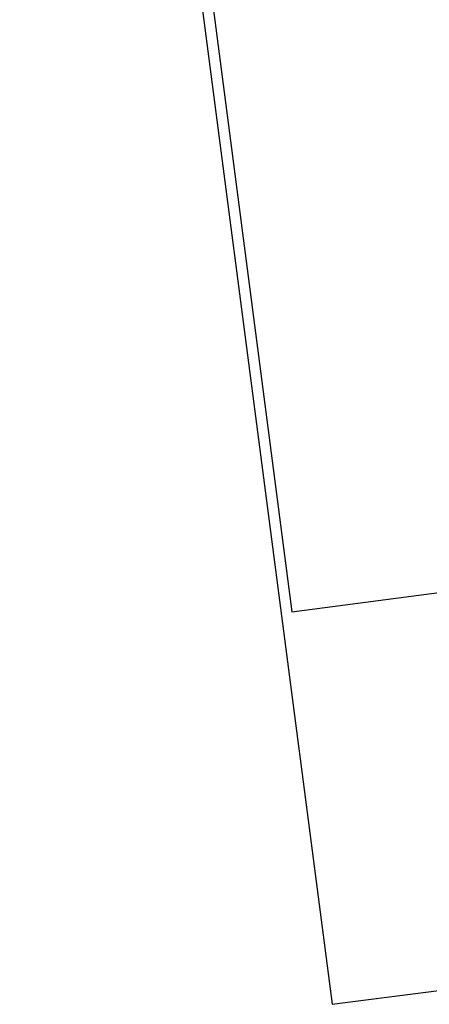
# Model space of a CAD drawing. Extents: x 445979 to 446542, y 447886 to 449065.
# Tile 1 of 17: x 445979 to 446171, y 447886 to 448347. Entities that reach past the tile are written whole.
import ezdxf

# ---------------------------------------------------------------- set-up
doc = ezdxf.new("R2010")
doc.units = 0
doc.header["$LTSCALE"] = 2
doc.header["$MEASUREMENT"] = 0
doc.linetypes.add('AUSGEZOGEN', pattern=[0])
doc.layers.get('0').update_dxf_attribs({"linetype": 'AUSGEZOGEN'})
for name, color, linetype in [('FBR', 8, 'CONTINUOUS'), ('Planeinteilung', 6, 'CONTINUOUS'), ('RAHMEN', 250, 'AUSGEZOGEN')]:
    doc.layers.add(name, color=color, linetype=linetype)

# ---------------------------------------------------------------- blocks, each defined once
blk = doc.blocks.new('1135420')
for p, q in [((1135, 0), (1135, 297)), ((0, 0), (1135, 0))]:
    blk.add_line(p, q)
at = {"layer": 'RAHMEN'}
for p, q in [((950, 5), (950, 415)), ((25, 5), (950, 5))]:
    blk.add_line(p, q, dxfattribs=at)

msp = doc.modelspace()

# ---------------------------------------------------------------- linework, layer by layer
at = {"layer": 'FBR'}
for points in [[(446298.19, 448239.42, 0.000002), (446300.71, 448220.06, -0.000009)], [(446287.08, 448333.75, -0.000007), (446289.69, 448313.68, -0.000039)], [(446276.85, 448412.78, -0.000015), (446279.81, 448389.6, 0.000226)], [(446290.38, 448308.33, -0.000011), (446292.92, 448288.79, -0.001957)]]:
    msp.add_lwpolyline(points, format="xyb", dxfattribs=at)

# ---------------------------------------------------------------- block references
at = {"layer": 'Planeinteilung', "linetype": 'Continuous', "rotation": 277.4163263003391}
msp.add_blockref('1135420', (445978.58, 449011.19), dxfattribs=at)

doc.saveas('drawing.dxf')
